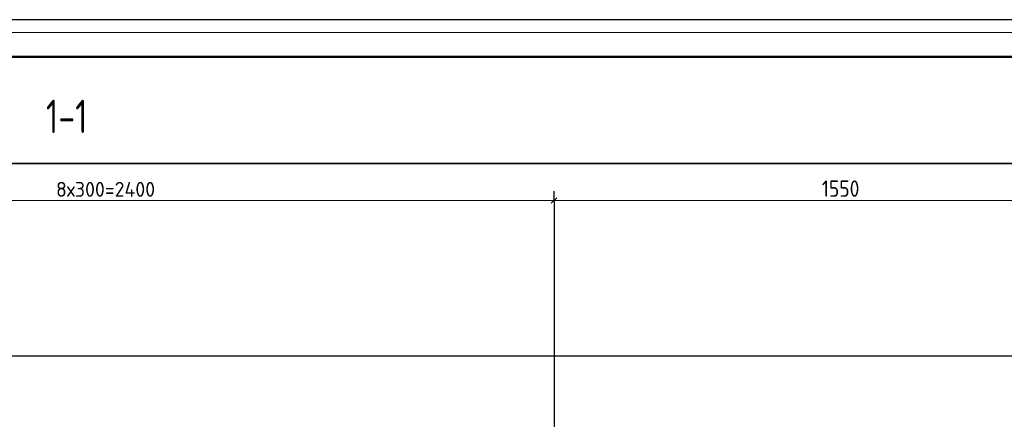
# Model space of a CAD drawing. Header units: millimetres. Extents: x 0 to 21005, y -5 to 14850.
# Tile 22 of 23: x 11023 to 17645, y 12160 to 14850. Entities that reach past the tile are written whole.
import ezdxf

# ---------------------------------------------------------------- set-up
doc = ezdxf.new("R2010")
doc.units = ezdxf.units.MM
doc.layers.add('Standard', color=7, linetype='Continuous', lineweight=25)
doc.layers.add('Размерная линия_ общее', color=7, linetype='Continuous', lineweight=13)
doc.styles.add('ISOCPEUR', font='txt')

msp = doc.modelspace()

# ---------------------------------------------------------------- linework, layer by layer
at = {"layer": 'Standard', "color": 7, "linetype": 'Continuous', "lineweight": 25, "transparency": 33554687}
msp.add_lwpolyline([(0, 0), (21000, 0), (21000, 14850), (0, 14850), (0, 0)], close=True, dxfattribs=at)
at = {"layer": 'Standard', "color": 7, "linetype": 'Continuous', "lineweight": 13, "transparency": 33554687}
msp.add_lwpolyline([(21005, 14764.4), (300, 14764.4), (300, 4836.2), (21005, 4836.2)], dxfattribs=at)
at = {"layer": 'Standard', "color": 7, "linetype": 'Continuous', "lineweight": 50, "transparency": 33554687}
msp.add_lwpolyline([(1000, 14600), (20750, 14600), (20750, 250), (1000, 250), (1000, 14600)], close=True, dxfattribs=at)
at = {"layer": 'Standard', "color": 254, "linetype": 'Continuous', "lineweight": 35, "true_color": 0xc4c4ff, "transparency": 33554687}
msp.add_lwpolyline([(1511.4, 8070.9), (19631.2, 8070.9), (19631.2, 13883), (1511.4, 13883), (1511.4, 8070.9)], dxfattribs=at)
at = {"layer": 'Размерная линия_ общее', "color": 7, "linetype": 'Continuous', "lineweight": 25, "transparency": 33554687}
msp.add_line((14598.7, 13614.3), (14636.3, 13651.8), dxfattribs=at)
at = {"layer": 'Размерная линия_ общее', "color": 253, "linetype": 'Continuous', "lineweight": -3, "true_color": 0xa0a0a0, "transparency": 33554687}
for p, q in [((14617.5, 13633), (14617.5, 13695.5)), ((14617.5, 13633), (14617.5, 13570.5)), ((14617.5, 13633), (14617.5, 9635.3)), ((18123.7, 12585.3), (8667.5, 12585.3))]:
    msp.add_line(p, q, dxfattribs=at)
at = {"layer": 'Размерная линия_ общее', "color": 7, "linetype": 'Continuous', "lineweight": 13, "transparency": 33554687}
for p, q in [((8617.5, 13633), (14617.5, 13633)), ((14617.5, 13633), (18492.9, 13633))]:
    msp.add_line(p, q, dxfattribs=at)

# ---------------------------------------------------------------- texts
at = {"color": 7, "linetype": 'Continuous', "lineweight": 50, "transparency": 33554687, "insert": (11199.8, 14086.3), "char_height": 225, "width": 465.501, "attachment_point": 7, "style": 'ISOCPEUR'}
msp.add_mtext('\\W0.74;1-1', dxfattribs=at)
at = {"layer": 'Размерная линия_ общее', "color": 7, "linetype": 'Continuous', "lineweight": 18, "transparency": 33554687, "insert": (11267.5, 13658), "char_height": 100, "width": 758.054, "attachment_point": 7, "style": 'ISOCPEUR'}
msp.add_mtext('\\W0.97;8х300=2400', dxfattribs=at)
at = {"layer": 'Размерная линия_ общее', "color": 7, "linetype": 'Continuous', "lineweight": 25, "transparency": 33554687, "insert": (16417.7, 13658), "char_height": 110, "width": 333.451, "attachment_point": 7, "style": 'ISOCPEUR'}
msp.add_mtext('\\W0.87;1550', dxfattribs=at)

doc.saveas('drawing.dxf')
